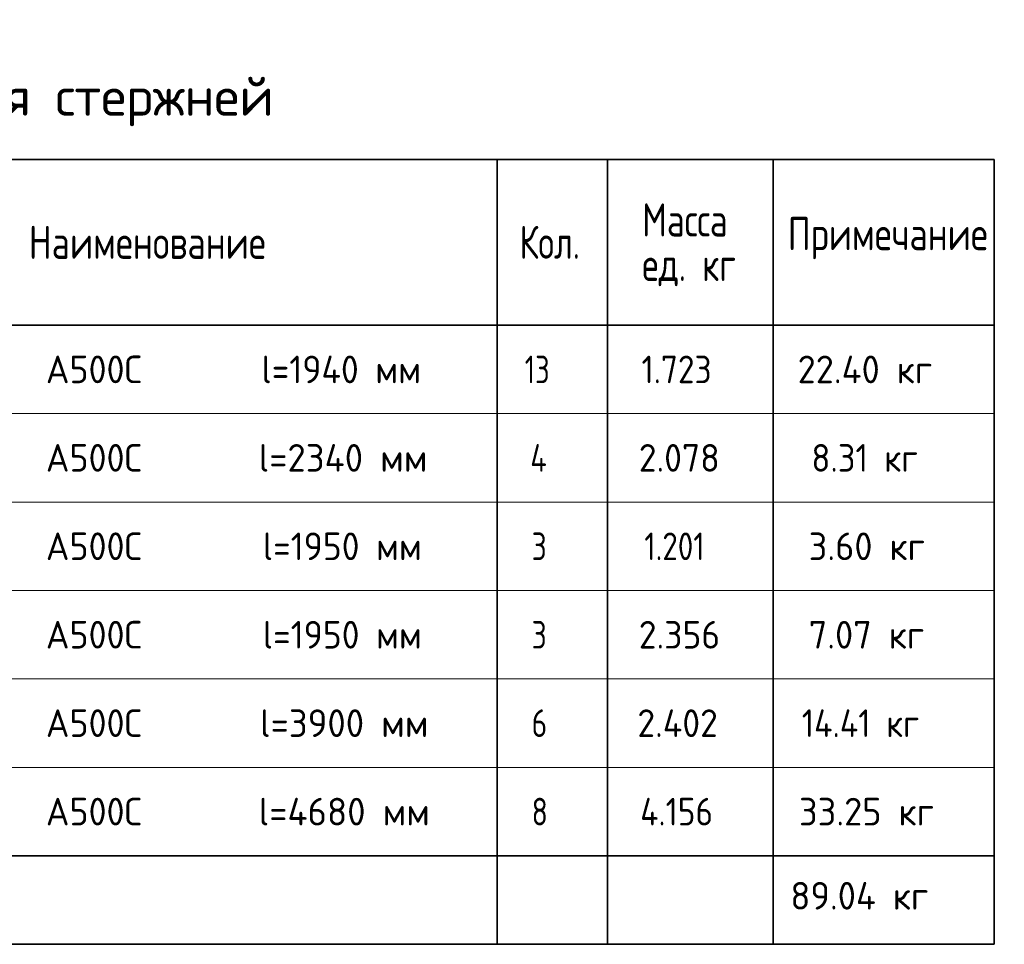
# Model space of a CAD drawing. Header units: metres. Extents: x -38 to 97, y -15 to 21.
# Tile 198 of 225: x 77.6 to 86.51, y 7.67 to 16.04. Entities that reach past the tile are written whole.
import ezdxf

# ---------------------------------------------------------------- set-up
doc = ezdxf.new("R2010")
doc.units = ezdxf.units.M
doc.styles.add('ISOCPEUR', font='txt')

msp = doc.modelspace()

# ---------------------------------------------------------------- linework, layer by layer
at = {"color": 7, "linetype": 'Continuous', "lineweight": 35, "transparency": 33554687}
for p, q in [((86.4198, 14.7717), (67.9198, 14.7717)), ((81.9198, 14.7717), (81.9198, 13.2717)), ((82.9198, 14.7717), (82.9198, 13.2717)), ((84.4198, 14.7717), (84.4198, 13.2717)), ((86.4198, 14.7717), (86.4198, 13.2717)), ((86.4198, 13.2717), (67.9198, 13.2717)), ((81.9198, 13.2717), (81.9198, 12.4717)), ((82.9198, 13.2717), (82.9198, 12.4717)), ((84.4198, 13.2717), (84.4198, 12.4717)), ((86.4198, 13.2717), (86.4198, 12.4717)), ((81.9198, 12.4717), (81.9198, 11.6717)), ((82.9198, 12.4717), (82.9198, 11.6717)), ((84.4198, 12.4717), (84.4198, 11.6717)), ((86.4198, 12.4717), (86.4198, 11.6717)), ((81.9198, 11.6717), (81.9198, 10.8717)), ((82.9198, 11.6717), (82.9198, 10.8717)), ((84.4198, 11.6717), (84.4198, 10.8717)), ((86.4198, 11.6717), (86.4198, 10.8717)), ((81.9198, 10.8717), (81.9198, 10.0717)), ((82.9198, 10.8717), (82.9198, 10.0717)), ((84.4198, 10.8717), (84.4198, 10.0717)), ((86.4198, 10.8717), (86.4198, 10.0717)), ((81.9198, 10.0717), (81.9198, 9.2717)), ((82.9198, 10.0717), (82.9198, 9.2717)), ((84.4198, 10.0717), (84.4198, 9.2717)), ((86.4198, 10.0717), (86.4198, 9.2717)), ((81.9198, 9.2717), (81.9198, 8.4717)), ((82.9198, 9.2717), (82.9198, 8.4717)), ((84.4198, 9.2717), (84.4198, 8.4717)), ((86.4198, 9.2717), (86.4198, 8.4717)), ((67.9198, 8.4717), (86.4198, 8.4717)), ((81.9198, 8.4717), (81.9198, 7.6717)), ((82.9198, 8.4717), (82.9198, 7.6717)), ((84.4198, 8.4717), (84.4198, 7.6717)), ((86.4198, 7.6717), (86.4198, 8.4717)), ((67.9198, 7.6717), (86.4198, 7.6717))]:
    msp.add_line(p, q, dxfattribs=at)
at = {"color": 7, "linetype": 'Continuous', "lineweight": 13, "transparency": 33554687}
for p, q in [((86.4198, 12.4717), (67.9198, 12.4717)), ((86.4198, 11.6717), (67.9198, 11.6717)), ((86.4198, 10.8717), (67.9198, 10.8717)), ((86.4198, 10.0717), (67.9198, 10.0717)), ((86.4198, 9.2717), (67.9198, 9.2717)), ((86.4198, 8.4717), (67.9198, 8.4717))]:
    msp.add_line(p, q, dxfattribs=at)

# ---------------------------------------------------------------- texts
at = {"color": 7, "linetype": 'Continuous', "lineweight": 35, "transparency": 33554687, "attachment_point": 7, "style": 'ISOCPEUR'}
for s, insert, char_height, width in [('\\W0.99;Спецификация стержней', (74.4748, 15.0717), 0.35, 5.559674), ('\\W0.76;Масса', (83.2325, 14.0741), 0.3, 1.001696), ('\\W0.78;Наименование', (77.6811, 13.8717), 0.3, 2.227829), ('\\W0.74;Кол.', (82.1231, 13.8717), 0.3, 0.710583), ('\\W0.78;Примечание', (84.5506, 13.8687), 0.3, 1.867518), ('\\W0.76;ед. кг', (83.2325, 13.6241), 0.3, 1.001193), ('\\W0.94;l=1940 мм', (79.7873, 12.7467), 0.25, 1.616437), ('\\W0.95;А500С', (77.8357, 12.7467), 0.25, 1.042909), ('\\W0.75;13', (82.1698, 12.7467), 0.25, 0.393567), ('\\W0.88;1.723', (83.2273, 12.7467), 0.25, 0.834261), ('\\W0.96;22.40 кг', (84.6398, 12.7467), 0.25, 1.419458), ('\\W0.97;l=2340 мм', (79.7623, 11.9467), 0.25, 1.670194), ('\\W0.95;А500С', (77.8357, 11.9467), 0.25, 1.042909), ('\\W0.80;4', (82.2198, 11.9467), 0.25, 0.299861), ('\\W0.94;2.078', (83.2023, 11.9467), 0.25, 0.891676), ('\\W0.91;8.31 кг', (84.7648, 11.9467), 0.25, 1.163462), ('\\W0.94;l=1950 мм', (79.7998, 11.1467), 0.25, 1.591262), ('\\W0.95;А500С', (77.8357, 11.1467), 0.25, 1.042909), ('\\W0.78;3', (82.2323, 11.1467), 0.25, 0.272006), ('\\W0.82;1.201', (83.2523, 11.1467), 0.25, 0.776845), ('\\W0.96;3.60 кг', (84.7398, 11.1467), 0.25, 1.218742), ('\\W0.94;l=1950 мм', (79.7998, 10.3467), 0.25, 1.591262), ('\\W0.95;А500С', (77.8357, 10.3467), 0.25, 1.042909), ('\\W0.78;3', (82.2323, 10.3467), 0.25, 0.272006), ('\\W0.94;2.356', (83.2023, 10.3467), 0.25, 0.891676), ('\\W0.96;7.07 кг', (84.7398, 10.3467), 0.25, 1.218742), ('\\W0.97;l=3900 мм', (79.7748, 9.5467), 0.25, 1.645081), ('\\W0.95;А500С', (77.8357, 9.5467), 0.25, 1.042909), ('\\W0.78;6', (82.2323, 9.5467), 0.25, 0.272006), ('\\W0.94;2.402', (83.1898, 9.5467), 0.25, 0.916955), ('\\W0.89;14.41 кг', (84.6773, 9.5467), 0.25, 1.335807), ('\\W0.95;А500С', (77.8357, 8.7467), 0.25, 1.042909), ('\\W0.97;l=4680 мм', (79.7623, 8.7467), 0.25, 1.670194), ('\\W0.88;4.156', (83.2148, 8.7467), 0.25, 0.859762), ('\\W0.96;33.25 кг', (84.6523, 8.7467), 0.25, 1.394319), ('\\W0.78;8', (82.2323, 8.7467), 0.25, 0.272006), ('\\W0.96;89.04 кг', (84.5744, 7.9858), 0.25, 1.419458)]:
    msp.add_mtext(s, dxfattribs=dict(at, insert=insert, char_height=char_height, width=width))

doc.saveas('drawing.dxf')
